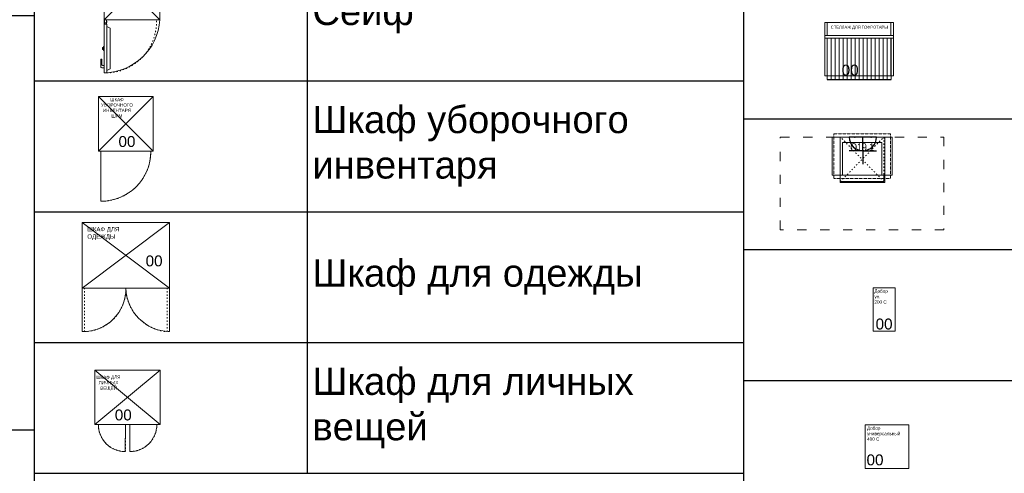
# Model space of a CAD drawing. Header units: millimetres. Extents: x -692150 to 2662533, y -92609 to 65084.
# Tile 49 of 256: x -66138 to -57112, y -41125 to -36963. Entities that reach past the tile are written whole.
import ezdxf
from ezdxf import colors
from ezdxf.entities.mleader import LeaderData, LeaderLine
from ezdxf.math import Vec2, Vec3

# ---------------------------------------------------------------- set-up
doc = ezdxf.new("R2010")
doc.units = ezdxf.units.MM
for name, pattern in [('( Hidden )', [0.375, 0.25, -0.125]), ('ACAD_ISO03W100', [30, 12, -18]), ('HIDDENX2', [19.05, 12.7, -6.35])]:
    doc.linetypes.add(name, pattern=pattern)
doc.layers.add('09_АР_Мебель', color=7, linetype='Continuous', lineweight=9, true_color=0x000000)
doc.layers.add('1. ПОДЛОЖКА', color=7, linetype='Continuous', lineweight=0, true_color=0x9b9292)
doc.layers.add('11_АР_Номер мебели', color=1, linetype='Continuous', lineweight=13, plot=False)
doc.layers.add('14_АР_Полы размеры', color=7, linetype='Continuous', lineweight=0)
doc.layers.add('21_АР_Штриховка', color=47, linetype='Continuous', lineweight=5)
doc.layers.add('ЭОМ', color=7, linetype='Continuous')
doc.styles.add('_ТЕКСТОВЫЙ', font='arial.ttf', dxfattribs={"width": 0.8})
doc.styles.add('HVAC_AEP', font='arial.ttf')
doc.styles.get("Standard").update_dxf_attribs({"font": 'arial.ttf'})

# ---------------------------------------------------------------- blocks, each defined once
blk = doc.blocks.new('*T215')
at = {"color": 0, "linetype": 'ByBlock', "lineweight": -2, "transparency": 16777216}
for p, q in [((0, 0), (8500, 0)), ((0, 0), (0, -27939.3)), ((8500, 0), (8500, -27939.3)), ((0, -469.7), (8500, -469.7)), ((4500, -469.7), (4500, -27939.3)), ((0, -4969.7), (8500, -4969.7)), ((0, -9469.7), (8500, -9469.7)), ((0, -13269.7), (8500, -13269.7)), ((0, -16669.7), (8500, -16669.7)), ((0, -20469.7), (8500, -20469.7)), ((0, -24269.7), (8500, -24269.7)), ((0, -26370.4), (8500, -26370.4)), ((0, -27939.3), (8500, -27939.3))]:
    blk.add_line(p, q, dxfattribs=at)
at = {"color": 0, "lineweight": 15, "transparency": 16777216, "style": 'HVAC_AEP'}
for s, insert, char_height, width, attachment_point in [('{\\H0.83333x;\\C256;Готовые блоки (Барьеры, АРМ, Почтальоны)}', (4250, -234.8), 300, 8497, 5), ('{\\fCalibri|b0|i0|c204|p34;\\C256;Группа блоков 1200\\P\\PПо невозможности разместить стандартный барьер для приёма посылок, применить откидную столешницу для МГН}', (4550, -2719.7), 250, 3900, 4), ('{\\fCalibri|b0|i0|c204|p34;\\C256;Группа блоков 1400\\P\\PПо невозможности разместить стандартный барьер для приёма посылок, применить откидную столешницу для МГН}', (4550, -7219.7), 250, 3900, 4), ('{\\fCalibri|b0|i0|c204|p34;\\C256;Группа блоков \\P\\PПочта банк 1400}', (4550, -11369.7), 250, 3900, 4), ('{\\fCalibri|b0|i0|c204|p34;\\C256;Группа блоков \\P\\PПочта банк 1200}', (4550, -14969.7), 250, 3900, 4), ('{\\C256;ГРУППА МЕБЕЛИ ЦСУ (ЦЕНТР СОЦИАЛЬНЫХ УСЛУГ)\\P\\PЕсли не помещается в кабинете можно установить в клиентском зале }', (4550, -18569.7), 250, 3900, 4), ('{\\C256;ГРУППА МЕБЕЛИ ЦСУ (ЦЕНТР СОЦИАЛЬНЫХ УСЛУГ)\\P\\P\\fCalibri|b0|i0|c204|p34;Если нет места на стол 1400 ставим выноску на стол МГН 1200}', (4550, -22369.7), 250, 3900, 4), ('Группа блоков АРМ\\P^JНАЧ.ОПС^JСортировщик', (4550, -25320), 250, 3900, 4), ('{\\fCalibri|b0|i0|c204|p34;\\C256;Группа блоков \\P\\PПочтальоны}', (4550, -27154.9), 250, 3900, 4)]:
    blk.add_mtext(s, dxfattribs=dict(at, insert=insert, char_height=char_height, width=width, attachment_point=attachment_point))
blk = doc.blocks.new('*T216')
at = {"color": 0, "linetype": 'ByBlock', "lineweight": -2, "transparency": 16777216}
for p, q in [((0, 0), (6500, 0)), ((0, 0), (0, -13669.7)), ((6500, 0), (6500, -13669.7)), ((0, -469.7), (6500, -469.7)), ((2500, -469.7), (2500, -13669.7)), ((0, -1669.7), (6500, -1669.7)), ((0, -2869.7), (6500, -2869.7)), ((0, -4069.7), (6500, -4069.7)), ((0, -5269.7), (6500, -5269.7)), ((0, -6469.7), (6500, -6469.7)), ((0, -7669.7), (6500, -7669.7)), ((0, -8869.7), (6500, -8869.7)), ((0, -10069.7), (6500, -10069.7)), ((0, -11269.7), (6500, -11269.7)), ((0, -12469.7), (6500, -12469.7)), ((0, -13669.7), (6500, -13669.7))]:
    blk.add_line(p, q, dxfattribs=at)
at = {"color": 0, "lineweight": 15, "transparency": 16777216, "style": 'HVAC_AEP'}
for s, insert, char_height, width, attachment_point in [('Хранение (стеллажи, шкафы)', (3250, -234.8), 300, 6497, 5), ('Стеллаж 400мм', (2550, -1069.7), 250, 3900, 4), ('Стеллаж 600мм', (2550, -2269.7), 250, 3900, 4), ('Стеллаж для^Jрозницы 400мм', (2550, -3469.7), 250, 3900, 4), ('Стеллаж для^Jрозницы 600мм', (2550, -4669.7), 250, 3900, 4), ('Шкаф ТМЦ', (2550, -5869.7), 250, 3900, 4), ('Шкаф для розницы', (2550, -7069.7), 250, 3900, 4), ('Шкаф Архива', (2550, -8269.7), 250, 3900, 4), ('Сейф', (2550, -9469.7), 250, 3900, 4), ('Шкаф уборочного^Jинвентаря', (2550, -10669.7), 250, 3900, 4), ('Шкаф для одежды', (2550, -11869.7), 250, 3900, 4), ('Шкаф для личных^Jвещей', (2550, -13069.7), 250, 3900, 4)]:
    blk.add_mtext(s, dxfattribs=dict(at, insert=insert, char_height=char_height, width=width, attachment_point=attachment_point))
blk = doc.blocks.new('Шкаф для личных вещей')
at = {"layer": '09_АР_Мебель'}
for p, q in [((0, 0), (600, 0)), ((0, 0), (0, -500)), ((600, -500), (0, 0)), ((0, -500), (600, 0)), ((600, 0), (600, -500)), ((0, -500), (600, -500))]:
    blk.add_line(p, q, dxfattribs=at)
at = {"layer": '09_АР_Мебель', "linetype": 'ACAD_ISO03W100'}
for points in [[(280, -500), (280, -748, -0.417743), (32, -500, -1)], [(320, -500), (320, -748, 0.417743), (568, -500, 1)]]:
    blk.add_lwpolyline(points, format="xyb", dxfattribs=at)
at = {"layer": '1. ПОДЛОЖКА'}
blk.add_lwpolyline([(0, 0), (600, 0), (600, -500), (0, -500)], close=True, dxfattribs=at)
for points in [[(280, -500), (278.5, -748, -0.414214), (32, -501.5)], [(320, -500), (321.5, -748, 0.414214), (568, -501.5)]]:
    blk.add_lwpolyline(points, format="xyb", dxfattribs=at)
at = {"flags": 1}
for tag, p in [('КОД_ОБОРУДОВАНИЯ', (221.7, 76.5)), ('ДОП_ИНФОРМАЦИЯ', (221.7, 24.3)), ('ДОГОВОР', (606, -35.6))]:
    blk.add_attdef(tag, p, '', height=25, dxfattribs=at)
at = {"layer": '09_АР_Мебель', "insert": (125, -120.4), "char_height": 30, "attachment_point": 5, "rotation": 0.77145}
blk.add_mtext_dynamic_manual_height_columns('{\\C7;ШКАФ ДЛЯ ЛИЧНЫХ ВЕЩЕЙ}', width=258, gutter_width=12.5, heights=[0], dxfattribs=at)
at = {"layer": '11_АР_Номер мебели', "flags": 4}
blk.add_attdef('Номер', (182.7, -462.3), '', height=100, dxfattribs=at)
blk = doc.blocks.new('Шкаф для одежды (лдсп)')
at = {"layer": '09_АР_Мебель'}
for p, q in [((0, 0), (800, 0)), ((800, -600), (0, 0)), ((0, 0), (0, -600)), ((0, -600), (800, 0)), ((800, 0), (800, -600)), ((0, -600), (800, -600))]:
    blk.add_line(p, q, dxfattribs=at)
at = {"layer": '09_АР_Мебель', "linetype": 'ACAD_ISO03W100'}
for p, q in [((0, -600), (0, -1000)), ((20, -1000), (20, -600)), ((780, -1000), (780, -600)), ((800, -600), (800, -1000)), ((0, -1000), (20, -1000)), ((800, -1000), (780, -1000))]:
    blk.add_line(p, q, dxfattribs=at)
for centre, radius, start, end in [((9, -609.1), 391.1, 271.60811, 1.32949), ((813.7, -587.4), 413.9, 181.7379, 265.3245)]:
    blk.add_arc(centre, radius, start, end, dxfattribs=at)
at = {"layer": '1. ПОДЛОЖКА'}
blk.add_lwpolyline([(0, 0), (800, 0), (800, -600), (0, -600)], close=True, dxfattribs=at)
blk.add_lwpolyline([(800, -600), (800, -1000, -0.397727), (400, -600, -0.427922), (0, -1000), (0, -600)], format="xyb", dxfattribs=at)
at = {"flags": 1}
for tag, p in [('ДОП_ИНФОРМАЦИЯ', (334.8, 68.4)), ('КОД_ОБОРУДОВАНИЯ', (334.8, 120.5)), ('ДОГОВОР', (635.8, 35.5))]:
    blk.add_attdef(tag, p, '', height=25, dxfattribs=at)
at = {"layer": '09_АР_Мебель', "insert": (46.9, -40.8), "char_height": 40, "attachment_point": 1}
blk.add_mtext_dynamic_manual_height_columns('{\\C7;ШКАФ ДЛЯ ОДЕЖДЫ }', width=500, gutter_width=12.5, heights=[0], dxfattribs=at)
at = {"layer": '11_АР_Номер мебели', "flags": 4}
blk.add_attdef('Номер', (581.7, -400.9), '', height=100, dxfattribs=at)
blk = doc.blocks.new('Сейф')
at = {"layer": '09_АР_Мебель'}
for p, q in [((510, 0), (0, 0)), ((0, 0), (0, -510)), ((510, 0), (0, -510)), ((0, 0), (38.6, -38.6)), ((510, -510), (510, 0)), ((38.6, -38.6), (146.7, -146.7)), ((146.7, -146.7), (510, -510)), ((0, -510), (510, -510)), ((3.9, -529.3), (3.9, -510)), ((3.9, -538), (3.9, -548.6)), ((19.3, -529.3), (19.3, -510)), ((19.3, -538), (19.3, -548.6)), ((23.2, -548.6), (0, -548.6)), ((0, -548.6), (0, -996.8)), ((23.2, -996.8), (23.2, -548.6)), ((54.1, -587.3), (23.2, -571.8)), ((54.1, -587.3), (54.1, -958.2)), ((-7.7, -761.1), (-15.5, -763.1)), ((-15.5, -763.1), (-15.5, -782.4)), ((-7.7, -764), (-15.5, -765.5)), ((-7.7, -766.9), (-15.5, -767.9)), ((-7.7, -769.8), (-15.5, -770.3)), ((-7.7, -772.7), (-15.5, -772.7)), ((-7.7, -775.6), (-15.5, -775.1)), ((-7.7, -778.5), (-15.5, -777.6)), ((-7.7, -781.4), (-15.5, -780)), ((-7.7, -784.3), (-15.5, -782.4)), ((-7.7, -792), (-7.7, -753.4)), ((-7.7, -753.4), (0, -753.4)), ((0, -792), (-7.7, -792)), ((0, -753.4), (0, -792)), ((-30.9, -942.7), (-30.9, -873.2)), ((-23.2, -919.5), (-23.2, -873.2)), ((0, -950.5), (-23.2, -950.5)), ((0, -927.3), (-15.5, -927.3)), ((0, -950.5), (0, -927.3)), ((54.1, -958.2), (23.2, -973.6)), ((0, -996.8), (23.2, -996.8))]:
    blk.add_line(p, q, dxfattribs=at)
for centre, radius, start, end in [((11.6, -529.3), 11.6, 131.81031, 48.18969), ((11.6, -529.3), 7.73, 180, 0), ((11.6, -529.3), 7.73, 180, 0), ((-27, -873.2), 3.86, 0, 180), ((-23.2, -942.7), 7.73, 180, 270), ((-15.5, -919.5), 7.73, 180, 270)]:
    blk.add_arc(centre, radius, start, end, dxfattribs=at)
at = {"layer": '09_АР_Мебель', "linetype": 'ACAD_ISO03W100'}
blk.add_arc((11.6, -529.3), 467.6, 271.42027, 2.36754, dxfattribs=at)
at = {"layer": '1. ПОДЛОЖКА'}
blk.add_lwpolyline([(0, 0), (510, 0), (510, -510), (0, -510)], close=True, dxfattribs=at)
blk.add_lwpolyline([(0, -510), (0, -996.8)], dxfattribs=at)
blk.add_lwpolyline([(0, -996.8, 0.387431), (510, -510)], format="xyb", dxfattribs=at)
at = {"layer": '09_АР_Мебель', "insert": (64.4, -64.4), "char_height": 45.076, "attachment_point": 1}
blk.add_mtext_dynamic_manual_height_columns('{\\C7;СЕЙФ 510х510мм\\PH 990мм}', width=258, gutter_width=12.5, heights=[0], dxfattribs=at)
blk = doc.blocks.new('Шкаф уборочного инвентаря')
at = {"layer": '09_АР_Мебель'}
for p, q in [((0, 0), (500, 0)), ((500, -500), (0, 0)), ((0, 0), (0, -500)), ((0, -500), (500, 0)), ((500, 0), (500, -500)), ((0, -500), (500, -500))]:
    blk.add_line(p, q, dxfattribs=at)
at = {"layer": '09_АР_Мебель', "linetype": 'ACAD_ISO03W100'}
blk.add_lwpolyline([(20, -500), (20, -960, 0.417743), (480, -500, 1)], format="xyb", dxfattribs=at)
at = {"layer": '1. ПОДЛОЖКА'}
blk.add_lwpolyline([(0, 0), (500, 0), (500, -500), (0, -500)], close=True, dxfattribs=at)
blk.add_lwpolyline([(20, -500), (20, -960)], dxfattribs=at)
blk.add_lwpolyline([(20, -960, 0.415977), (480, -502.8)], format="xyb", dxfattribs=at)
at = {"flags": 1}
for tag, p in [('ДОП_ИНФОРМАЦИЯ', (1.7, 101)), ('КОД_ОБОРУДОВАНИЯ', (1.7, 153.2)), ('ДОГОВОР', (4.6, 49.8))]:
    blk.add_attdef(tag, p, '', height=25, dxfattribs=at)
at = {"layer": '09_АР_Мебель', "insert": (168.9, -102.2), "char_height": 30, "attachment_point": 5}
blk.add_mtext_dynamic_manual_height_columns('{\\C7;ШКАФ УБОРОЧНОГО ИНВЕНТАРЯ ШРМ}', width=258, gutter_width=12.5, heights=[0], dxfattribs=at)
at = {"layer": '11_АР_Номер мебели', "flags": 4}
blk.add_attdef('Номер', (182.7, -462.3), '', height=100, dxfattribs=at)
blk = doc.blocks.new('*T218')
at = {"color": 0, "linetype": 'ByBlock', "lineweight": -2, "transparency": 16777216}
for p, q in [((0, 0), (6500, 0)), ((0, 0), (0, -18817.053206)), ((2500, 0), (2500, -16417.053206)), ((6500, 0), (6500, -18817.053206)), ((0, -1200), (6500, -1200)), ((0, -2400), (6500, -2400)), ((0, -3600), (6500, -3600)), ((0, -4800), (6500, -4800)), ((0, -6408.526603), (6500, -6408.526603)), ((0, -8017.053206), (6500, -8017.053206)), ((0, -9217.053206), (6500, -9217.053206)), ((0, -10417.053206), (6500, -10417.053206)), ((0, -11617.053206), (6500, -11617.053206)), ((0, -12817.053206), (6500, -12817.053206)), ((0, -14017.053206), (6500, -14017.053206)), ((0, -15217.053206), (6500, -15217.053206)), ((0, -16417.053206), (2500, -16417.053206)), ((0, -17617.053206), (6500, -17617.053206)), ((2500, -17617.053206), (2500, -18817.053206)), ((0, -18817.053206), (6500, -18817.053206))]:
    blk.add_line(p, q, dxfattribs=at)
at = {"color": 0, "linetype": 'ByBlock', "lineweight": 9, "transparency": 16777216}
for q in [(6500, -16417.053206), (2500, -17617.053206)]:
    blk.add_line((2500, -16417.053206), q, dxfattribs=at)
at = {"color": 0, "lineweight": 15, "transparency": 16777216, "char_height": 250, "width": 3900, "attachment_point": 4, "style": 'HVAC_AEP'}
for s, insert in [('Холодильник для^Jнапитков', (2550, -600)), ('Ларь морозильный', (2550, -1800)), ('Шкаф абонементный', (2550, -3000)), ('Витрина настенная', (2550, -4200)), ('Барьер^Jуниверсальный для^Jоткрытой выкладки^J1400 С', (2550, -5604.263302)), ('Барьер^Jуниверсальный для^Jоткрытой выкладки^J700 С', (2550, -7212.789905)), ('Витрина напольная', (2550, -8617.053206)), ('Стеллаж для^Jгофротары', (2550, -9817.053206)), ('Терминал СУО^Jнапольный', (2550, -11017.053206)), ('Добор^Jуниверсальный 200 С', (2550, -12217.053206)), ('Добор^Jуниверсальный 400 С', (2550, -13417.053206)), ('Добор^Jуниверсальный 600 С', (2550, -14617.053206)), ('Почтовый ящик', (2550, -15817.053206)), ('Примерочная ', (2550, -17017.053206)), ('Примерочная ', (2550, -18217.053206))]:
    blk.add_mtext(s, dxfattribs=dict(at, insert=insert))
blk = doc.blocks.new('Терминал мини-регистратора СУО с напольным креплением')
at = {"layer": '09_АР_Мебель'}
for points in [[(-275, -350), (275, -350), (275, 0), (-275, 0)], [(-180, -350), (180, -350), (180, -50), (-180, -50)]]:
    blk.add_lwpolyline(points, close=True, dxfattribs=at)
at = {"layer": '09_АР_Мебель', "linetype": 'ACAD_ISO03W100', "lineweight": 5}
for points in [[(-200, -350), (-200, 0)], [(200, -409.1), (-200, 0)], [(-200, -409.1), (200, 0)], [(200, 0), (200, -350)]]:
    blk.add_lwpolyline(points, dxfattribs=at)
at = {"layer": '09_АР_Мебель'}
blk.add_lwpolyline([(-200, -350), (-200, -409.1), (200, -409.1), (200, -350)], dxfattribs=at)
at = {"layer": '11_АР_Номер мебели', "insert": (-108.7, -56.8), "char_height": 70, "attachment_point": 1}
blk.add_mtext_dynamic_manual_height_columns('{\\fArial Narrow|b0|i0|c204|p34;О\\fArial Narrow|b0|i0|c0|p34;19.1}', width=500, gutter_width=12.5, heights=[0], dxfattribs=at)
blk = doc.blocks.new('A$C21545FF3')
at = {"layer": 'ЭОМ', "color": 0, "linetype": 'Continuous', "lineweight": 30}
for p, q in [((-125, 125), (-125, 250)), ((-125, 125), (-250, 125)), ((-125, 125), (0, 125)), ((-125, 125), (-125, 0)), ((-250, 0), (0, 0))]:
    blk.add_line(p, q, dxfattribs=at)
blk.add_arc((-125, 0), 125, 0, 180, dxfattribs=at)
for p in [(-200, 0), (-50, 0)]:
    blk.add_point(p, dxfattribs=at)
blk = doc.blocks.new('*U259')
at = {"layer": '1. ПОДЛОЖКА'}
for points in [[(-275, 0), (275, 0), (275, -350), (-275, -350)], [(207.1, -416.4), (-200, -416.4), (-200, 0), (207.1, 0)]]:
    blk.add_lwpolyline(points, close=True, dxfattribs=at)
at = {"layer": '14_АР_Полы размеры', "color": 1, "linetype": '( Hidden )', "ltscale": 2}
blk.add_lwpolyline([(-260, 30), (260, 30), (260, -380), (-260, -380)], close=True, dxfattribs=at)
at = {"layer": '21_АР_Штриховка', "color": 10, "linetype": 'ACAD_ISO03W100', "lineweight": 0, "ltscale": 7}
blk.add_lwpolyline([(-750, 0), (750, 0), (750, -850), (-750, -850)], close=True, dxfattribs=at)
at = {"color": 30, "lineweight": 35}
blk.add_blockref('Терминал мини-регистратора СУО с напольным креплением', (0, 0), dxfattribs=at)
at = {"layer": 'ЭОМ', "lineweight": 15, "rotation": 180}
blk.add_blockref('A$C21545FF3', (-117.7, 0), dxfattribs=at)
blk = doc.blocks.new('*U276')
at = {"layer": '09_АР_Мебель'}
blk.add_lwpolyline([(0, 0), (400, 0), (400, -400), (0, -400)], close=True, dxfattribs=at)
at = {"layer": '1. ПОДЛОЖКА'}
blk.add_lwpolyline([(0, 0), (400, 0), (400, -400), (0, -400)], close=True, dxfattribs=at)
at = {"flags": 1}
for tag, p in [('ДОП_ИНФОРМАЦИЯ', (29.5, 76.1)), ('КОД_ОБОРУДОВАНИЯ', (29.5, 128.3)), ('ДОГОВОР', (29.5, 21.1))]:
    blk.add_attdef(tag, p, '', height=25, dxfattribs=at)
at = {"layer": '09_АР_Мебель', "lineweight": 0, "insert": (16.1, -14.7), "char_height": 30, "attachment_point": 1}
blk.add_mtext_dynamic_manual_height_columns('{\\C7;Добор универсальный 400 С}', width=348.407, gutter_width=12.5, heights=[0], dxfattribs=at)
at = {"layer": '11_АР_Номер мебели', "flags": 4}
blk.add_attdef('Номер', (11.1, -370.9), '', height=100, dxfattribs=at)
blk = doc.blocks.new('*U258')
at = {"layer": '09_АР_Мебель'}
blk.add_lwpolyline([(0, 0), (200, 0), (200, -400), (0, -400)], close=True, dxfattribs=at)
at = {"layer": '1. ПОДЛОЖКА'}
blk.add_lwpolyline([(0, 0), (200, 0), (200, -400), (0, -400)], close=True, dxfattribs=at)
at = {"flags": 1}
for tag, p in [('КОД_ОБОРУДОВАНИЯ', (39.9, 115.7)), ('ДОП_ИНФОРМАЦИЯ', (39.9, 63.5)), ('ДОГОВОР', (39.9, 8.6))]:
    blk.add_attdef(tag, p, '', height=25, dxfattribs=at)
at = {"layer": '09_АР_Мебель', "lineweight": 0, "insert": (10.7, -16.8), "char_height": 30, "attachment_point": 1}
blk.add_mtext_dynamic_manual_height_columns('{\\C7;Добор ун. 200 С}', width=129.633, gutter_width=12.5, heights=[0], dxfattribs=at)
at = {"layer": '11_АР_Номер мебели', "flags": 4}
blk.add_attdef('НОМЕР', (21.5, -383.5), '', height=100, dxfattribs=at)
blk = doc.blocks.new('Стеллаж для гофротары LIGHT')
at = {"color": 0, "linetype": 'Continuous'}
blk.add_line((22, 0), (608, 0), dxfattribs=at)
at = {"layer": '09_АР_Мебель', "color": 0, "linetype": 'Continuous'}
for p, q in [((0, 34), (0, 524)), ((0, 524), (24, 524)), ((24, 404), (24, 524)), ((24, 524), (24, 494)), ((606, 404), (606, 524)), ((606, 524), (630, 524)), ((630, 34), (630, 524)), ((24, 404), (0, 404)), ((24, 380), (0, 380)), ((22, 0), (22, 380)), ((24, 404), (606, 404)), ((24, 34), (24, 380)), ((24, 380), (606, 380)), ((606, 404), (630, 404)), ((606, 34), (606, 380)), ((606, 380), (630, 380)), ((608, 0), (608, 380)), ((0, 34), (24, 34)), ((606, 34), (630, 34))]:
    blk.add_line(p, q, dxfattribs=at)
at = {"layer": '09_АР_Мебель', "color": 253, "linetype": 'Continuous', "lineweight": 0}
for p, q in [((58.6, 0), (58.6, 380)), ((95.3, 0), (95.3, 380)), ((131.9, 0), (131.9, 380)), ((168.5, 0), (168.5, 380)), ((205.1, 0), (205.1, 380)), ((241.7, 0), (241.7, 380)), ((278.4, 0), (278.4, 380)), ((315, 0), (315, 380)), ((351.6, 0), (351.6, 380)), ((388.3, 0), (388.3, 380)), ((424.9, 0), (424.9, 380)), ((461.5, 0), (461.5, 380)), ((498.1, 0), (498.1, 380)), ((534.8, 0), (534.8, 380)), ((571.4, 0), (571.4, 380))]:
    blk.add_line(p, q, dxfattribs=at)
at = {"layer": '1. ПОДЛОЖКА'}
blk.add_lwpolyline([(0, 524), (630, 524), (630, 34), (0, 34)], close=True, dxfattribs=at)
at = {"color": 0, "linetype": 'Continuous', "insert": (54, 494), "char_height": 27, "attachment_point": 1}
blk.add_mtext_dynamic_manual_height_columns('\\pi1.94918;СТЕЛЛАЖ ДЛЯ ГОФРОТАРЫ', width=522, gutter_width=12.5, heights=[0], dxfattribs=at)
at = {"flags": 1}
for tag, p in [('ДОП_ИНФОРМАЦИЯ', (279.9, 615.7)), ('КОД_ОБОРУДОВАНИЯ', (279.9, 667.9)), ('ДОГОВОР', (331.4, 542))]:
    blk.add_attdef(tag, p, '', height=25, dxfattribs=at)
at = {"layer": '11_АР_Номер мебели'}
blk.add_attdef('Номер', (155.7, 36.6), '', height=100, dxfattribs=at)
blk = doc.blocks.new('_Dot')
at = {"color": 0, "linetype": 'ByBlock', "lineweight": -2}
blk.add_line((-0.5, 0), (-1, 0), dxfattribs=at)
at = {"color": 0, "linetype": 'ByBlock', "const_width": 0.5}
blk.add_lwpolyline([(-0.25, 0, 1), (0.25, 0, 1)], format="xyb", close=True, dxfattribs=at)

msp = doc.modelspace()

# ---------------------------------------------------------------- block references
for name, p in [('*T215', (-74504.5, -27455.1)), ('*T216', (-66004.5, -27455.1)), ('*T218', (-59504.5, -27455.1))]:
    msp.add_blockref(name, p)
at = {"lineweight": 35}
for name, p in [('Сейф', (-65363.4, -36454.5)), ('*U259', (-58415.9, -38039.9))]:
    msp.add_blockref(name, p, dxfattribs=at)
at = {"linetype": 'Continuous'}
msp.add_blockref('Стеллаж для гофротары LIGHT', (-58758.8, -37512.1), dxfattribs=at).add_auto_attribs({'Номер': '00'})
ref = msp.add_blockref('Шкаф уборочного инвентаря', (-65415.6, -37668.4))
ref.add_attrib('Номер', '00', (-65233, -38130.6), dxfattribs={"layer": '11_АР_Номер мебели', "height": 100})
ref = msp.add_blockref('Шкаф для одежды (лдсп)', (-65565.8, -38825))
ref.add_attrib('Номер', '00', (-64984.1, -39225.9), dxfattribs={"layer": '11_АР_Номер мебели', "height": 100})
ref = msp.add_blockref('*U258', (-58313.7, -39421.5))
ref.add_attrib('НОМЕР', '00', (-58292.2, -39805), dxfattribs={"layer": '11_АР_Номер мебели', "height": 100})
at = {"lineweight": 0}
ref = msp.add_blockref('Шкаф для личных вещей', (-65449.3, -40176.9), dxfattribs=at)
ref.add_attrib('Номер', '00', (-65266.7, -40639.2), dxfattribs={"layer": '11_АР_Номер мебели', "height": 100})
ref = msp.add_blockref('*U276', (-58386.4, -40680.6))
ref.add_attrib('Номер', '00', (-58375.3, -41051.4), dxfattribs={"layer": '11_АР_Номер мебели', "height": 100})

# ---------------------------------------------------------------- leaders
at = {"color": 162, "linetype": 'HIDDENX2', "lineweight": 30, "ltscale": 15, "true_color": 0x002eb8}
ml = msp.add_multileader_mtext('Standard', dxfattribs=at)
ml.set_content('\\pxi-3,l4,t4;Модуль Тип 1.2', color=(0, 46, 184), style='_ТЕКСТОВЫЙ')
ml.set_leader_properties(lineweight=0)
ml.set_arrow_properties(name='DOT')
ml.build(insert=Vec2(0, 0))
ml.multileader.update_dxf_attribs({"text_left_attachment_type": 6, "text_right_attachment_type": 6, "dogleg_length": 0.36, "arrow_head_size": 50, "scale": 100})
ctx = ml.context
ctx.base_point, ctx.scale, ctx.char_height, ctx.arrow_head_size, ctx.landing_gap_size, ctx.plane_origin = Vec3(65992.3, -39013.3), 100, 250, 50, 100, Vec3(52166.7, -33862.6)
ctx.left_attachment, ctx.right_attachment, ctx.text_align_type, ctx.attachment_type = 6, 6, 1, 2
notes = []
notes.append((ctx, [(0, (0, 0, 0), (0, 0), (1, 0), 1, [])]))
ctx.mtext.insert, ctx.mtext.width, ctx.mtext.defined_height, ctx.mtext.alignment, ctx.mtext.flow_direction = Vec3(67085.1, -38689.8), 6846.369, 600.4, 2, 5
for ctx, leaders in notes:
    for number, flags, end, landing, length, lines in leaders:
        leader = LeaderData()
        leader.index, (leader.has_last_leader_line, leader.has_dogleg_vector, leader.attachment_direction) = number, flags
        leader.last_leader_point, leader.dogleg_vector, leader.dogleg_length = Vec3(end), Vec3(landing), length
        for number, points, colour, breaks in lines:
            line = LeaderLine()
            line.index, line.vertices, line.color, line.breaks = number, Vec3.list(points), colors.encode_raw_color(colour), breaks
            leader.lines.append(line)
        ctx.leaders.append(leader)

doc.saveas('drawing.dxf')
